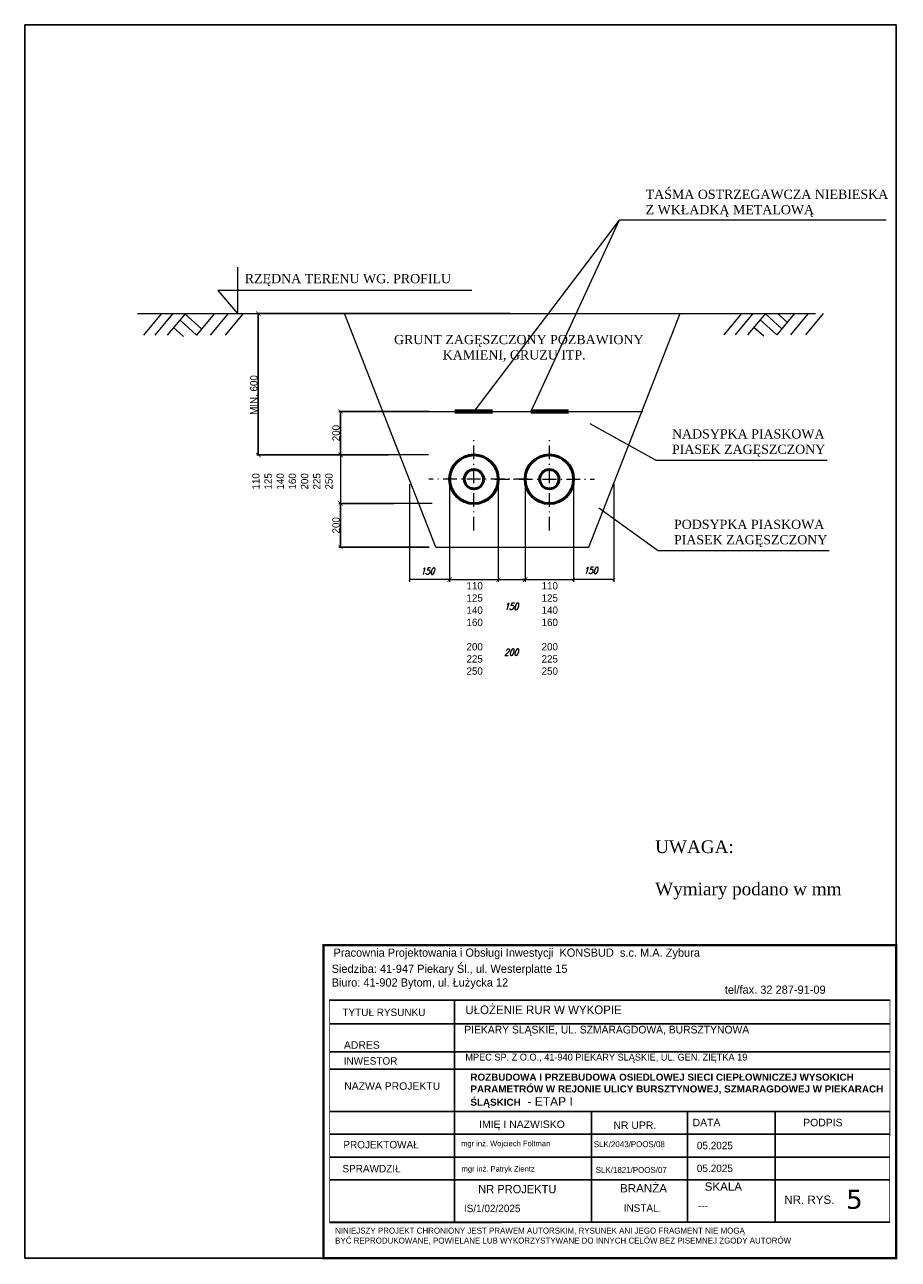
# Model space of a CAD drawing. Extents: x 6567519 to 6569315, y 5583523 to 5585607.
# Tile 46 of 67: x 6568797 to 6568892, y 5584106 to 5584241. Entities that reach past the tile are written whole.
import ezdxf

# ---------------------------------------------------------------- set-up
doc = ezdxf.new("R2010")
doc.units = 0
doc.header["$PDSIZE"] = 0.75
doc.linetypes.add('GAG', pattern=[2.5, 1.5, -0.5, 0, -0.5])
doc.linetypes.add('GAK', pattern=[3.5, 2, -0.7, 0.1, -0.7])
doc.layers.get('0').update_dxf_attribs({"linetype": 'CONTINUOUS', "lineweight": 13})
doc.layers.get('Defpoints').update_dxf_attribs({"linetype": 'CONTINUOUS'})
doc.layers.add('_D.OBRZEŻE', color=43, linetype='CONTINUOUS')
for name, color, linetype, lineweight in [('alarm', 51, 'CONTINUOUS', 50), ('pomocnicza', 140, 'CONTINUOUS', 30), ('siec', 7, 'GAK', 70), ('tekst', 2, 'CONTINUOUS', 20), ('wymiar', 80, 'CONTINUOUS', 20)]:
    doc.layers.add(name, color=color, linetype=linetype, lineweight=lineweight)
doc.styles.add('Opisy018', font='verdana.ttf', dxfattribs={"height": 20})
doc.styles.add('WYMIAR', font='SIMPLEX', dxfattribs={"width": 0.8, "oblique": 15.00003, "height": 0.75})
doc.dimstyles.new('Kopii (2) z Standard', dxfattribs={"dimtxt": 0.8, "dimasz": 0.5, "dimexe": 0.18, "dimexo": 0.0625, "dimgap": 0.09, "dimtad": 1, "dimdec": 1, "dimrnd": 0.5, "dimzin": 0, "dimdsep": 46, "dimtxsty": 'Standard', "dimblk": 'ARCHTICK', "dimcen": 0.09, "dimadec": 0, "dimazin": 0, "dimtfac": 1, "dimtdec": 1, "dimtofl": 0, "dimtmove": 0, "dimatfit": 3, "dimfxl": 0, "dimtolj": 1, "dimtzin": 0, "dimarcsym": 0})

# ---------------------------------------------------------------- blocks, each defined once
blk = doc.blocks.new('_ArchTick')
at = {"color": 0, "linetype": 'ByBlock', "const_width": 0.15}
blk.add_lwpolyline([(-0.5, -0.5), (0.5, 0.5)], dxfattribs=at)
blk = doc.blocks.new('*D37')
at = {"layer": 'Defpoints', "color": 0, "lineweight": 50}
for p in [(6568831.15, 5584198.69), (6568840.91, 5584198.69), (6568836.48, 5584193.92)]:
    blk.add_point(p, dxfattribs=at)
at = {"layer": 'wymiar', "color": 0, "lineweight": -2}
for p, q in [((6568840.85, 5584198.69), (6568830.97, 5584198.69)), ((6568831.15, 5584193.92), (6568831.15, 5584198.69)), ((6568836.42, 5584193.92), (6568830.97, 5584193.92))]:
    blk.add_line(p, q, dxfattribs=at)
at = {"layer": 'wymiar', "color": 0, "lineweight": -2, "xscale": 0.5, "yscale": 0.5, "zscale": 0.5}
for p, rotation in [((6568831.15, 5584198.69), 90), ((6568831.15, 5584193.92), 270)]:
    blk.add_blockref('_ArchTick', p, dxfattribs=dict(at, rotation=rotation))
at = {"layer": 'wymiar', "color": 0, "lineweight": 20, "insert": (6568830.66, 5584196.31), "char_height": 0.8, "attachment_point": 5, "rotation": 90}
blk.add_mtext('\\A1;200', dxfattribs=at)
blk = doc.blocks.new('*D38')
at = {"layer": 'Defpoints', "color": 0, "lineweight": 50}
for p in [(6568837.05, 5584188.6), (6568831.15, 5584183.84), (6568840.92, 5584183.84)]:
    blk.add_point(p, dxfattribs=at)
at = {"layer": 'wymiar', "color": 0, "lineweight": -2}
for p, q in [((6568836.99, 5584188.6), (6568830.97, 5584188.6)), ((6568831.15, 5584188.6), (6568831.15, 5584183.84)), ((6568840.86, 5584183.84), (6568830.97, 5584183.84))]:
    blk.add_line(p, q, dxfattribs=at)
at = {"layer": 'wymiar', "color": 0, "lineweight": -2, "xscale": 0.5, "yscale": 0.5, "zscale": 0.5}
for p, rotation in [((6568831.15, 5584188.6), 90), ((6568831.15, 5584183.84), 270)]:
    blk.add_blockref('_ArchTick', p, dxfattribs=dict(at, rotation=rotation))
at = {"layer": 'wymiar', "color": 0, "lineweight": 20, "insert": (6568830.66, 5584186.22), "char_height": 0.8, "attachment_point": 5, "rotation": 90}
blk.add_mtext('\\A1;200', dxfattribs=at)
blk = doc.blocks.new('*D39')
at = {"layer": 'Defpoints', "color": 0, "lineweight": 50}
for p in [(6568822.15, 5584209.39), (6568849.79, 5584209.39), (6568836.48, 5584193.92)]:
    blk.add_point(p, dxfattribs=at)
at = {"layer": 'wymiar', "color": 0, "lineweight": -2}
for p, q in [((6568849.73, 5584209.39), (6568821.97, 5584209.39)), ((6568822.15, 5584193.92), (6568822.15, 5584209.39)), ((6568836.42, 5584193.92), (6568821.97, 5584193.92))]:
    blk.add_line(p, q, dxfattribs=at)
at = {"layer": 'wymiar', "color": 0, "lineweight": -2, "xscale": 0.5, "yscale": 0.5, "zscale": 0.5}
for p, rotation in [((6568822.15, 5584209.39), 90), ((6568822.15, 5584193.92), 270)]:
    blk.add_blockref('_ArchTick', p, dxfattribs=dict(at, rotation=rotation))
at = {"layer": 'wymiar', "color": 0, "lineweight": 20, "insert": (6568821.66, 5584200.48), "char_height": 0.8, "attachment_point": 5, "rotation": 90}
blk.add_mtext('\\A1;MIN. 600', dxfattribs=at)

msp = doc.modelspace()

# ---------------------------------------------------------------- linework, layer by layer
at = {"layer": '_D.OBRZEŻE', "color": 0}
for p, q in [((6568829.922, 5584134.246), (6568891.308, 5584134.246)), ((6568843.635, 5584109.935), (6568843.635, 5584134.246)), ((6568829.94, 5584131.646), (6568891.308, 5584131.646)), ((6568829.95, 5584128.578), (6568891.306, 5584128.578)), ((6568829.95, 5584126.689), (6568891.306, 5584126.689)), ((6568829.95, 5584122.061), (6568891.304, 5584122.061)), ((6568858.635, 5584109.935), (6568858.635, 5584122.061)), ((6568869.142, 5584109.935), (6568869.142, 5584122.061)), ((6568878.736, 5584109.935), (6568878.736, 5584122.061)), ((6568829.95, 5584119.561), (6568891.303, 5584119.561)), ((6568829.95, 5584117.061), (6568891.303, 5584117.061)), ((6568829.95, 5584114.561), (6568891.302, 5584114.561)), ((6568829.95, 5584109.935), (6568891.3, 5584109.935))]:
    msp.add_line(p, q, dxfattribs=at)
for points, const_width in [([(6568829.291, 5584140.246), (6568891.991, 5584140.246), (6568891.991, 5584106.009), (6568829.291, 5584106.009)], 0.259), ([(6568891.308, 5584134.259), (6568829.95, 5584134.259), (6568829.95, 5584109.86), (6568891.3, 5584109.899)], 0.0739)]:
    msp.add_lwpolyline(points, close=True, dxfattribs=dict(at, const_width=const_width))
at = {"layer": 'alarm', "color": 0, "lineweight": 20}
msp.add_line((6568846.713, 5584180.275), (6568853.264, 5584180.275), dxfattribs=at)
at = {"layer": 'pomocnicza', "color": 0, "lineweight": 25, "ltscale": 0.001}
for p, q in [((6568796.564, 5584106.009), (6568796.564, 5584241.009)), ((6568796.564, 5584241.009), (6568809.064, 5584241.009)), ((6568809.064, 5584241.009), (6568891.991, 5584241.009)), ((6568891.991, 5584241.009), (6568891.991, 5584106.009)), ((6568796.564, 5584106.009), (6568891.991, 5584106.009))]:
    msp.add_line(p, q, dxfattribs=at)
at = {"layer": 'pomocnicza', "color": 0, "lineweight": 20}
for p, q in [((6568861.682, 5584219.6), (6568845.737, 5584198.689)), ((6568861.682, 5584219.6), (6568851.985, 5584198.689)), ((6568890.919, 5584219.6), (6568861.682, 5584219.6)), ((6568819.854, 5584214.456), (6568819.854, 5584209.391)), ((6568845.522, 5584211.923), (6568817.698, 5584211.923)), ((6568817.698, 5584211.923), (6568819.854, 5584209.391)), ((6568808.916, 5584209.391), (6568883.171, 5584209.403)), ((6568811.506, 5584209.38), (6568809.566, 5584207.038)), ((6568812.769, 5584209.38), (6568810.829, 5584207.038)), ((6568814.125, 5584209.38), (6568812.184, 5584207.038)), ((6568815.943, 5584207.705), (6568814.117, 5584209.371)), ((6568817.328, 5584209.377), (6568815.388, 5584207.035)), ((6568818.807, 5584209.377), (6568816.866, 5584207.035)), ((6568820.47, 5584209.377), (6568818.53, 5584207.035)), ((6568841.582, 5584183.837), (6568831.582, 5584209.391)), ((6568858.342, 5584183.837), (6568868.342, 5584209.391)), ((6568875.053, 5584209.391), (6568873.112, 5584207.049)), ((6568876.316, 5584209.391), (6568874.375, 5584207.049)), ((6568877.671, 5584209.391), (6568875.73, 5584207.049)), ((6568879.49, 5584207.717), (6568877.663, 5584209.382)), ((6568880.874, 5584209.388), (6568878.934, 5584207.046)), ((6568880.08, 5584208.429), (6568879.001, 5584209.391)), ((6568882.353, 5584209.388), (6568880.412, 5584207.046)), ((6568884.016, 5584209.388), (6568882.076, 5584207.046)), ((6568813.945, 5584206.898), (6568812.866, 5584207.861)), ((6568815.388, 5584207.035), (6568813.561, 5584208.7)), ((6568877.491, 5584206.91), (6568876.412, 5584207.872)), ((6568878.934, 5584207.046), (6568877.108, 5584208.711)), ((6568858.441, 5584197.346), (6568865.753, 5584193.323)), ((6568884.431, 5584193.323), (6568865.753, 5584193.323)), ((6568859.438, 5584188.137), (6568865.978, 5584183.424)), ((6568841.582, 5584183.837), (6568858.342, 5584183.837)), ((6568884.656, 5584183.424), (6568865.978, 5584183.424))]:
    msp.add_line(p, q, dxfattribs=at)
at = {"layer": 'pomocnicza', "color": 0, "lineweight": 70}
for p, q in [((6568843.678, 5584198.689), (6568847.795, 5584198.689)), ((6568851.985, 5584198.689), (6568856.102, 5584198.689))]:
    msp.add_line(p, q, dxfattribs=at)
at = {"layer": 'pomocnicza', "color": 0, "linetype": 'GAG', "lineweight": 20}
for p, q in [((6568845.762, 5584185.638), (6568845.762, 5584195.782)), ((6568854.019, 5584185.638), (6568854.019, 5584195.782)), ((6568851.694, 5584191.263), (6568840.815, 5584191.263)), ((6568848.086, 5584191.263), (6568858.966, 5584191.263))]:
    msp.add_line(p, q, dxfattribs=at)
at = {"layer": 'pomocnicza', "color": 0, "lineweight": 50}
for centre, radius in [((6568845.762, 5584191.263), 2.661), ((6568854.019, 5584191.263), 2.661), ((6568845.762, 5584191.263), 1.055), ((6568854.019, 5584191.263), 1.055)]:
    msp.add_circle(centre, radius, dxfattribs=at)
at = {"layer": 'siec', "color": 0, "linetype": 'ByBlock', "lineweight": 20}
msp.add_line((6568834.234, 5584198.689), (6568864.252, 5584198.689), dxfattribs=at)
at = {"layer": 'wymiar', "color": 0, "lineweight": 20}
for p, q in [((6568840.798, 5584193.924), (6568830.966, 5584193.924)), ((6568831.146, 5584193.924), (6568831.146, 5584188.602)), ((6568841.188, 5584188.602), (6568830.966, 5584188.602))]:
    msp.add_line(p, q, dxfattribs=at)
at = {"layer": 'wymiar', "color": 0, "linetype": 'ByBlock', "lineweight": 20}
for p, q in [((6568838.698, 5584190.709), (6568838.698, 5584180.025)), ((6568843.101, 5584191.2), (6568843.101, 5584180.275)), ((6568843.101, 5584190.763), (6568843.101, 5584180.025)), ((6568848.423, 5584191.2), (6568848.423, 5584180.275)), ((6568848.423, 5584190.763), (6568848.423, 5584180.02)), ((6568851.358, 5584191.2), (6568851.358, 5584180.275)), ((6568851.358, 5584190.763), (6568851.358, 5584180.02)), ((6568856.68, 5584191.2), (6568856.68, 5584180.275)), ((6568856.68, 5584190.709), (6568856.68, 5584180.025)), ((6568861.083, 5584190.763), (6568861.083, 5584180.025)), ((6568843.101, 5584180.275), (6568838.698, 5584180.275)), ((6568843.101, 5584180.275), (6568848.423, 5584180.275)), ((6568848.423, 5584180.275), (6568848.738, 5584180.275)), ((6568851.358, 5584180.275), (6568851.043, 5584180.275)), ((6568851.358, 5584180.275), (6568856.68, 5584180.275)), ((6568861.083, 5584180.275), (6568856.68, 5584180.275))]:
    msp.add_line(p, q, dxfattribs=at)

# ---------------------------------------------------------------- block references
at = {"layer": 'wymiar', "color": 0, "lineweight": 20}
for p, xscale, yscale, zscale, rotation in [((6568831.146, 5584193.924), 0.5, 0.5, 0.5, 90), ((6568831.146, 5584188.602), 0.5, 0.5, 0.5, 270), ((6568838.698, 5584180.275), 0.2999999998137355, 0.2999999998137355, 0.3, 180), ((6568848.423, 5584180.275), 0.2999999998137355, 0.2999999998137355, 0.3, 180), ((6568856.68, 5584180.275), 0.2999999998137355, 0.2999999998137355, 0.3, 180)]:
    msp.add_blockref('_ArchTick', p, dxfattribs=dict(at, xscale=xscale, yscale=yscale, zscale=zscale, rotation=rotation))
at = {"layer": 'wymiar', "color": 0, "linetype": 'ByBlock', "lineweight": 20, "xscale": 0.5, "yscale": 0.5, "zscale": 0.5, "rotation": 180}
for p in [(6568843.101, 5584180.275), (6568851.358, 5584180.275)]:
    msp.add_blockref('_ArchTick', p, dxfattribs=at)
at = {"layer": 'wymiar', "color": 0, "lineweight": 20, "xscale": 0.2999999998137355, "yscale": 0.2999999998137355, "zscale": 0.3}
for p in [(6568843.101, 5584180.275), (6568851.358, 5584180.275), (6568861.083, 5584180.275)]:
    msp.add_blockref('_ArchTick', p, dxfattribs=at)
at = {"layer": 'wymiar', "color": 0, "linetype": 'ByBlock', "lineweight": 20, "xscale": 0.5, "yscale": 0.5, "zscale": 0.5}
msp.add_blockref('_ArchTick', (6568848.423, 5584180.275), dxfattribs=at)

# ---------------------------------------------------------------- texts
at = {"layer": '_D.OBRZEŻE', "color": 0, "attachment_point": 1}
for s, insert, char_height, width in [('Pracownia Projektowania i Obsługi Inwestycji  KONSBUD  s.c. M.A. Zybura{\\Q15;              }', (6568830.377, 5584139.895), 0.9, 281.08878), ('Siedziba: 41-947 Piekary Śl., ul. Westerplatte 15\\PBiuro: 41-902 Bytom, ul. Łużycka 12', (6568830.18, 5584138.132), 0.9, 48.07269), ('{\\H0.8612x; tel/fax. 32 287-91-09}\\P ', (6568872.903, 5584135.842), 1.045, 31.98503), ('TYTUŁ RYSUNKU', (6568831.358, 5584133.321), 0.81625, 23.69262), ('UŁOŻENIE RUR W WYKOPIE', (6568844.823, 5584133.656), 0.9405, 47.74268), ('PIEKARY ŚLĄSKIE, UL. SZMARAGDOWA, BURSZTYNOWA', (6568844.705, 5584131.443), 0.84645, 45.94637), ('{\\fArial|b0|i0|c238|p34;ADRES }', (6568831.521, 5584129.745), 0.81625, 23.69262), ('MPEC SP. Z O.O., 41-940 PIEKARY ŚLĄSKIE, UL. GEN. ZIĘTKA 19', (6568844.821, 5584128.381), 0.75, 51.59646), ('INWESTOR', (6568831.499, 5584128), 0.8162, 23.69262), ('{\\fArial|b1|i0|c238|p34;\\H0.819x;ROZBUDOWA I PRZEBUDOWA OSIEDLOWEJ SIECI CIEPŁOWNICZEJ WYSOKICH PARAMETRÓW W REJONIE ULICY BURSZTYNOWEJ, SZMARAGDOWEJ W PIEKARACH ŚLĄSKICH\\fArial|b0|i0|c238|p34;\\H1.221x; \\H1x; - ETAP I\\P\\H1x; }', (6568845.374, 5584126.198), 0.942155, 47.58608), ('{\\fArial|b0|i0|c238|p34;NAZWA PROJEKTU}', (6568831.557, 5584125.249), 0.81625, 23.69262), ('{\\fArial|b0|i0|c238|p34;\\Q0;PODPIS}', (6568881.819, 5584121.258), 0.81625, 23.69262), ('{\\fArial|b0|i0|c238|p34;\\Q0;IMIĘ I NAZWISKO}', (6568846.332, 5584121.07), 0.81625, 23.69262), ('{\\fArial|b0|i0|c238|p34;NR UPR.}', (6568861.038, 5584120.963), 0.81625, 23.69262), ('{\\fArial|b0|i0|c238|p34;\\Q0;DATA}', (6568869.707, 5584121.258), 0.81625, 23.69262), ('PROJEKTOWAŁ', (6568831.465, 5584118.831), 0.81625, 23.69262), ('mgr inż. Wojciech Foltman', (6568844.356, 5584118.855), 0.6, 23.69262), ('SLK/2043/POOS/08', (6568858.883, 5584118.805), 0.65, 22.50798), ('05.2025', (6568870.172, 5584118.744), 0.8162, 23.69262), ('SPRAWDZIŁ', (6568831.361, 5584116.213), 0.8162, 23.69262), ('mgr inż. Patryk Zientz', (6568844.4, 5584116.083), 0.6, 23.69262), ('SLK/1821/POOS/07', (6568859.097, 5584115.99), 0.65, 22.50798), ('05.2025', (6568870.172, 5584116.244), 0.8162, 23.69262), ('NR PROJEKTU', (6568846.23, 5584114.019), 0.90694, 23.69262), ('{\\fArial|b0|i0|c238|p34;\\Q0;BRANŻA}', (6568861.76, 5584114.107), 0.90694, 23.69262), ('{\\fArial|b0|i0|c238|p34;\\Q0;SKALA}', (6568871.03, 5584114.294), 0.90694, 23.69262), ('\\A1;    IS/1/02/2025', (6568843.45, 5584111.857), 0.81625, 23.69262), ('^IINSTAL.', (6568858.899, 5584111.9), 0.8162, 23.69262), ('{\\fArial|b0|i0|c238|p34;\\Q0;NR. RYS.}', (6568879.744, 5584112.858), 0.90694, 23.69262), ('^I ---', (6568866.733, 5584112.176), 0.8162, 23.69262), (' NINIEJSZY PROJEKT CHRONIONY JEST PRAWEM AUTORSKIM, RYSUNEK ANI JEGO FRAGMENT NIE MOGĄ\\P BYĆ REPRODUKOWANE, POWIELANE LUB WYKORZYSTYWANE DO INNYCH CELÓW BEZ PISEMNEJ ZGODY AUTORÓW', (6568830.318, 5584109.34), 0.65, 72.48965)]:
    msp.add_mtext(s, dxfattribs=dict(at, insert=insert, char_height=char_height, width=width))
at = {"layer": '_D.OBRZEŻE', "color": 0, "insert": (6568886.507, 5584113.499), "char_height": 2.09, "width": 3.42005, "attachment_point": 1, "style": 'Opisy018'}
msp.add_mtext('5', dxfattribs=at)
at = {"layer": 'tekst', "color": 0, "attachment_point": 1}
for s, insert, char_height, width in [('{\\fTimes New Roman|b0|i0|c238|p18;TAŚMA OSTRZEGAWCZA NIEBIESKA\\PZ WKŁADKĄ METALOWĄ}', (6568864.567, 5584222.95), 1.008, 32.96074), ('{\\fTimes New Roman|b0|i0|c238|p18;RZĘDNA TERENU WG. PROFILU}', (6568820.674, 5584213.724), 1.008, 32.96074), ('{\\fTimes New Roman|b0|i0|c238|p18;GRUNT ZAGĘSZCZONY POZBAWIONY\\P              KAMIENI, GRUZU ITP.}', (6568837.013, 5584207.052), 1.008, 32.96074), ('{\\fTimes New Roman|b0|i0|c238|p18;NADSYPKA PIASKOWA\\PPIASEK ZAGĘSZCZONY}', (6568867.445, 5584196.725), 1.008, 32.96074), ('{\\fTimes New Roman|b0|i0|c238|p18;PODSYPKA PIASKOWA\\PPIASEK ZAGĘSZCZONY}', (6568867.67, 5584186.826), 1.008, 32.96074), ('{\\fTimes New Roman|b0|i0|c238|p18;UWAGA: \\P\\PWymiary podano w mm}', (6568865.605, 5584151.73), 1.386, 57.37018)]:
    msp.add_mtext(s, dxfattribs=dict(at, insert=insert, char_height=char_height, width=width))
at = {"layer": 'wymiar', "color": 0, "lineweight": 20, "insert": (6568825.885, 5584191.027), "char_height": 0.8, "attachment_point": 5, "rotation": 90}
msp.add_mtext('110\\P125\\P140\\P160\\P200\\P225\\P250', dxfattribs=at)
at = {"layer": 'wymiar', "color": 0, "linetype": 'Continuous', "lineweight": 20, "char_height": 0.75, "attachment_point": 5, "style": 'WYMIAR'}
for s, insert in [('150', (6568840.676, 5584181.201)), ('150', (6568858.539, 5584181.275)), ('\\P150\\P\\P\\P\\P200', (6568849.855, 5584175.462))]:
    msp.add_mtext(s, dxfattribs=dict(at, insert=insert))
at = {"layer": 'wymiar', "color": 0, "linetype": 'ByBlock', "lineweight": 20, "char_height": 0.8, "attachment_point": 5}
for insert in [(6568845.84, 5584174.922), (6568854.065, 5584174.922)]:
    msp.add_mtext('110\\P125\\P140\\P160\\P\\P200\\P225\\P250', dxfattribs=dict(at, insert=insert))

# ---------------------------------------------------------------- dimensions: what is measured, and where the dimension line sits
at = {"layer": 'wymiar', "color": 0, "lineweight": 20}
for base, p1, p2, text, picture, middle in [((6568822.146, 5584209.391), (6568836.478, 5584193.924), (6568849.793, 5584209.391), 'MIN. 600', '*D39', (6568822.146, 5584200.479)), ((6568831.146, 5584198.689), (6568836.478, 5584193.924), (6568840.909, 5584198.689), '200', '*D37', (6568831.146, 5584196.306)), ((6568831.146, 5584183.837), (6568837.053, 5584188.602), (6568840.923, 5584183.837), '200', '*D38', (6568831.146, 5584186.219))]:
    dim = msp.add_linear_dim(base=base, p1=p1, p2=p2, angle=90, text=text, dimstyle='Kopii (2) z Standard', override={"dimpost": 'm'}, dxfattribs=at)
    dim.commit()
    dim.dimension.update_dxf_attribs({"geometry": picture, "text_midpoint": middle, "dimtype": 160})

doc.saveas('drawing.dxf')
